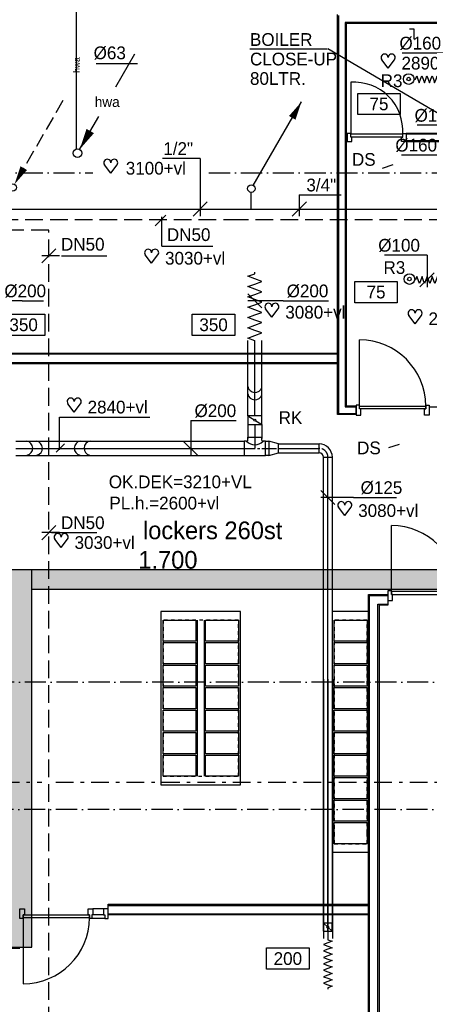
# Model space of a CAD drawing. Extents: x -41378 to 114803, y -24080 to 82188.
# Tile 113 of 137: x 66588 to 72376, y 49073 to 62993. Entities that reach past the tile are written whole.
import ezdxf
from ezdxf.enums import TextEntityAlignment as Align

# ---------------------------------------------------------------- set-up
doc = ezdxf.new("R2010")
doc.units = 0
doc.header["$LTSCALE"] = 50
for name, pattern in [('2322107', [2000, 1000, 1000]), ('2322108', [7, 5, -2]), ('2322109', [10, 5, -2, 1, -2]), ('2322122', [47, 40, -7]), ('CENTER2', [11.25, 7.5, -1.25, 1.25, -1.25]), ('CENTER4', [5, 3.125, -0.625, 0.625, -0.625]), ('DASHDOT', [9, 6, -1.5, 0, -1.5]), ('HIDDEN', [2, 1, -1]), ('LURETOUR', [6, 4, -2])]:
    doc.linetypes.add(name, pattern=pattern)
doc.layers.get('0').update_dxf_attribs({"linetype": 'CONTINUOUS'})
for name, color, linetype in [('AL$1----_ALGEMEEN', 7, 'CONTINUOUS'), ('AL$1----_MAATVOERING', 7, 'CONTINUOUS'), ('AL$7----_STRAMIEN', 1, 'DASHDOT'), ('AL22----_BINNENWAND', 7, 'CONTINUOUS'), ('AL32----_BINNENKOZ', 7, 'CONTINUOUS'), ('AL32----_DRAAIR', 7, 'CONTINUOUS'), ('AL32----_DRAAIRICHTING', 1, 'CONTINUOUS'), ('BOUW', 8, 'CONTINUOUS'), ('KABELGGOOT1', 8, 'CONTINUOUS'), ('WL521---', 4, 'CONTINUOUS'), ('WL531---', 4, 'CONTINUOUS'), ('WL532---', 1, 'CONTINUOUS'), ('WL561---_AANVOER', 4, 'CONTINUOUS'), ('WL561---_RETOUR', 4, 'CONTINUOUS'), ('WL570---', 3, 'CONTINUOUS'), ('WL570---_HARTLIJN', 7, 'CONTINUOUS'), ('WL570---_RETOUR', 3, 'CONTINUOUS'), ('WL570---_TOEVOER', 3, 'CONTINUOUS'), ('WM$1----', 1, 'CONTINUOUS'), ('WM521---', 1, 'CONTINUOUS'), ('WM541---', 1, 'CONTINUOUS'), ('WM561---', 1, 'CONTINUOUS'), ('WM570---', 1, 'CONTINUOUS')]:
    doc.layers.add(name, color=color, linetype=linetype)
doc.layers.get('0').freeze()
doc.styles.add('BURO-018', font='BUROFONT.shx', dxfattribs={"height": 90})
doc.styles.add('BURO-025', font='BUROFONT.shx', dxfattribs={"height": 250})
pattern_1 = [(0, (0, 200000), (31.75, 63.5), [0, -63.5])]

# ---------------------------------------------------------------- blocks, each defined once
blk = doc.blocks.new('LU-1D-K-7D')
at = {"color": 0, "linetype": 'CONTINUOUS'}
for p, q in [((-0.5, 62.5), (0.5, 62.5)), ((-0.5, -62.5), (0.5, -62.5))]:
    blk.add_line(p, q, dxfattribs=at)
at = {"layer": 'WL570---_HARTLIJN', "linetype": 'CENTER2'}
blk.add_line((-0.5, 0), (0.5, 0), dxfattribs=at)
blk = doc.blocks.new('*U174', base_point=(70944, 56238))
at = {"layer": 'WM570---', "linetype": 'CONTINUOUS'}
for p, q in [((70844, 56338), (71043, 56138)), ((71306, 56238), (70844, 56238)), ((71306, 56238), (71912, 56238))]:
    blk.add_line(p, q, dxfattribs=at)
at = {"layer": 'WM570---', "linetype": 'CONTINUOUS', "style": 'BURO-018'}
blk.add_text('%%c125', height=180, dxfattribs=at).set_placement((71406, 56288))
blk = doc.blocks.new('LU-1D-KL-7D70')
at = {"color": 0, "linetype": 'CONTINUOUS'}
for p, q in [((-56, 62), (-56, -62)), ((56, 62), (-56, 62)), ((47, 52), (9, 10)), ((56, -62), (56, 62)), ((-56, -62), (56, -62)), ((-9, -10), (-47, -52))]:
    blk.add_line(p, q, dxfattribs=at)
blk.add_circle((0, 0), 14.1, dxfattribs=at)
blk = doc.blocks.new('LU-1D-F-7D2C9')
at = {"color": 0, "linetype": 'CONTINUOUS'}
for p, q in [((-357, 0), (-341, 0)), ((-341, 0), (-318, 62)), ((-318, 62), (-296, 0)), ((-296, 0), (-273, -62)), ((-273, -62), (-250, 0)), ((-250, 0), (-227, 62)), ((-227, 62), (-205, 0)), ((-205, 0), (-182, -62)), ((-182, -62), (-159, 0)), ((-159, 0), (-136, 62)), ((-136, 62), (-114, 0)), ((-114, 0), (-91, -62)), ((-91, -62), (-68, 0)), ((-68, 0), (-45, 62)), ((-45, 62), (-23, 0)), ((-23, 0), (0, -62)), ((0, -62), (23, 0)), ((23, 0), (45, 62)), ((45, 62), (68, 0)), ((68, 0), (91, -62)), ((91, -62), (114, 0)), ((114, 0), (136, 62)), ((136, 62), (159, 0)), ((159, 0), (182, -62)), ((182, -62), (205, 0)), ((205, 0), (227, 62)), ((227, 62), (250, 0)), ((250, 0), (273, -62)), ((273, -62), (296, 0)), ((296, 0), (318, 62)), ((318, 62), (341, 0)), ((341, 0), (357, 0))]:
    blk.add_line(p, q, dxfattribs=at)
blk = doc.blocks.new('LU-ORND')
at = {"color": 0, "linetype": 'CONTINUOUS'}
for p, q in [((-3, 1.5), (-3, -1.5)), ((3, 1.5), (-3, 1.5)), ((3, -1.5), (3, 1.5)), ((-3, -1.5), (3, -1.5))]:
    blk.add_line(p, q, dxfattribs=at)
blk = doc.blocks.new('LU-ORNAM-969610')
at = {"color": 0, "linetype": 'CONTINUOUS'}
for radius in [75, 25]:
    blk.add_circle((0, 0), radius, dxfattribs=at)
blk = doc.blocks.new('LU-1D-F-641FB')
at = {"color": 0, "linetype": 'CONTINUOUS'}
for p, q in [((-254, 0), (-237, 0)), ((-237, 0), (-218, 50)), ((-218, 50), (-200, 0)), ((-200, 0), (-182, -50)), ((-182, -50), (-164, 0)), ((-164, 0), (-146, 50)), ((-146, 50), (-127, 0)), ((-127, 0), (-109, -50)), ((-109, -50), (-91, 0)), ((-91, 0), (-73, 50)), ((-73, 50), (-55, 0)), ((-55, 0), (-36, -50)), ((-36, -50), (-18, 0)), ((-18, 0), (0, 50)), ((0, 50), (18, 0)), ((18, 0), (36, -50)), ((36, -50), (55, 0)), ((55, 0), (73, 50)), ((73, 50), (91, 0)), ((91, 0), (109, -50)), ((109, -50), (127, 0)), ((127, 0), (146, 50)), ((146, 50), (164, 0)), ((164, 0), (182, -50)), ((182, -50), (200, 0)), ((200, 0), (218, 50)), ((218, 50), (237, 0)), ((237, 0), (254, 0))]:
    blk.add_line(p, q, dxfattribs=at)
blk = doc.blocks.new('*U219', base_point=(72973, 61065))
at = {"layer": 'WM570---', "linetype": 'CONTINUOUS'}
for p, q in [((72873, 61164), (73072, 60965)), ((72593, 61065), (71993, 61065)), ((72593, 61065), (73073, 61065))]:
    blk.add_line(p, q, dxfattribs=at)
at = {"layer": 'WM570---', "linetype": 'CONTINUOUS', "style": 'BURO-018'}
blk.add_text('%%c160', height=180, dxfattribs=at).set_placement((72493, 61115), align=Align.RIGHT)
blk = doc.blocks.new('LU-1D-F-641C7')
at = {"color": 0, "linetype": 'CONTINUOUS'}
for p, q in [((-228, 0), (-218, 0)), ((-218, 0), (-200, 50)), ((-200, 50), (-182, 0)), ((-182, 0), (-164, -50)), ((-164, -50), (-146, 0)), ((-146, 0), (-127, 50)), ((-127, 50), (-109, 0)), ((-109, 0), (-91, -50)), ((-91, -50), (-73, 0)), ((-73, 0), (-55, 50)), ((-55, 50), (-36, 0)), ((-36, 0), (-18, -50)), ((-18, -50), (0, 0)), ((0, 0), (18, 50)), ((18, 50), (36, 0)), ((36, 0), (55, -50)), ((55, -50), (73, 0)), ((73, 0), (91, 50)), ((91, 50), (109, 0)), ((109, 0), (127, -50)), ((127, -50), (146, 0)), ((146, 0), (164, 50)), ((164, 50), (182, 0)), ((182, 0), (200, -50)), ((200, -50), (218, 0)), ((218, 0), (228, 0))]:
    blk.add_line(p, q, dxfattribs=at)
blk = doc.blocks.new('*U221', base_point=(72344, 59313))
at = {"layer": 'WM570---', "linetype": 'CONTINUOUS'}
for p, q in [((72344, 59663), (71744, 59663)), ((72344, 59663), (72344, 59213)), ((72443, 59413), (72244, 59214))]:
    blk.add_line(p, q, dxfattribs=at)
at = {"layer": 'WM570---', "linetype": 'CONTINUOUS', "style": 'BURO-018'}
blk.add_text('%%c100', height=180, dxfattribs=at).set_placement((72244, 59713), align=Align.RIGHT)
blk = doc.blocks.new('LDV1107')
at = {"color": 0, "linetype": 'CONTINUOUS'}
blk.add_line((0.25, 0.43), (6.75, 11.69), dxfattribs=at)
blk.add_lwpolyline([(6.75, 11.69, 0, 1, 0), (5.5, 9.53, 1, 1, 0)], format="xyseb", dxfattribs=at)
blk.add_circle((0, 0), 0.5, dxfattribs=at)
blk = doc.blocks.new('*U330', base_point=(70303, 60316))
at = {"color": 0, "linetype": 'CONTINUOUS'}
for p, q in [((70403, 60416), (70203, 60216)), ((70303, 60516), (70303, 60216)), ((70303, 60516), (70893, 60516))]:
    blk.add_line(p, q, dxfattribs=at)
at = {"color": 0, "linetype": 'CONTINUOUS', "style": 'BURO-018'}
blk.add_text('3/4"', height=180, dxfattribs=at).set_placement((70403, 60566))
blk = doc.blocks.new('*U420', base_point=(59976, 58393))
at = {"color": 0, "linetype": 'CONTINUOUS'}
for p, q in [((59976, 58294), (59777, 58493)), ((60276, 58393), (59776, 58393)), ((60276, 58393), (60916, 58393))]:
    blk.add_line(p, q, dxfattribs=at)
at = {"layer": 'WM570---', "linetype": 'CONTINUOUS', "style": 'BURO-018'}
blk.add_text('%%c200', height=180, dxfattribs=at).set_placement((60326, 58443))
blk = doc.blocks.new('LU-1D-F-C83E1')
at = {"color": 0, "linetype": 'CONTINUOUS'}
for p, q in [((-497, 0), (-473, 0)), ((-473, 0), (-437, 100)), ((-437, 100), (-400, 0)), ((-400, 0), (-364, -100)), ((-364, -100), (-328, 0)), ((-328, 0), (-291, 100)), ((-291, 100), (-255, 0)), ((-255, 0), (-218, -100)), ((-218, -100), (-182, 0)), ((-182, 0), (-146, 100)), ((-146, 100), (-109, 0)), ((-109, 0), (-73, -100)), ((-73, -100), (-36, 0)), ((-36, 0), (0, 100)), ((0, 100), (36, 0)), ((36, 0), (73, -100)), ((73, -100), (109, 0)), ((109, 0), (146, 100)), ((146, 100), (182, 0)), ((182, 0), (218, -100)), ((218, -100), (255, 0)), ((255, 0), (291, 100)), ((291, 100), (328, 0)), ((328, 0), (364, -100)), ((364, -100), (400, 0)), ((400, 0), (437, 100)), ((437, 100), (473, 0)), ((473, 0), (497, 0))]:
    blk.add_line(p, q, dxfattribs=at)
blk = doc.blocks.new('LU-1D-K-C8')
at = {"color": 0, "linetype": 'CONTINUOUS'}
for p, q in [((-0.5, 100), (0.5, 100)), ((-0.5, -100), (0.5, -100))]:
    blk.add_line(p, q, dxfattribs=at)
at = {"layer": 'WL570---_HARTLIJN', "linetype": 'CENTER2'}
blk.add_line((-0.5, 0), (0.5, 0), dxfattribs=at)
blk = doc.blocks.new('LU-1D-KL1-C877')
at = {"color": 0, "linetype": 'CONTINUOUS'}
for p, q in [((-60, 100), (-60, -100)), ((60, 100), (-60, 100)), ((52, 87), (8, 13)), ((60, -100), (60, 100)), ((-60, -100), (60, -100)), ((-8, -13), (-52, -87))]:
    blk.add_line(p, q, dxfattribs=at)
blk.add_circle((0, 0), 14.9, dxfattribs=at)
blk = doc.blocks.new('LU-1D-T-5A-C8C85A12C9D')
at = {"color": 0, "linetype": 'CONTINUOUS'}
for p, q in [((-100, 116), (-100, 157)), ((-100, 157), (100, 157)), ((100, 116), (100, 157)), ((-116, 100), (-150, 100)), ((-150, 100), (-150, -100)), ((150, 100), (116, 100)), ((150, -100), (150, 100)), ((-150, -100), (150, -100))]:
    blk.add_line(p, q, dxfattribs=at)
at = {"color": 0, "linetype": 'CONTINUOUS', "flags": 128}
for points in [[(-116, 100, 0.02182), (-114, 100, 0.037214), (-113, 100, 0.006436), (-111, 101, 0.02182), (-111, 101, 0.02182), (-109, 101, 0.02182), (-108, 102, 0.02182), (-107, 103, 0.02182), (-106, 104, 0.02182), (-105, 105, 0.02182), (-104, 106, 0.02182), (-103, 107, 0.02182), (-102, 108, 0.02182), (-101, 109, 0.02182), (-101, 111, 0.02182), (-101, 111, 0.006436), (-100, 113, 0.037214), (-100, 114, 0.02182), (-100, 116)], [(100, 116, 0.02182), (100, 114, 0.037214), (100, 113, 0.006436), (101, 111, 0.02182), (101, 111, 0.02182), (101, 109, 0.02182), (102, 108, 0.02182), (103, 107, 0.02182), (104, 106, 0.02182), (105, 105, 0.02182), (106, 104, 0.02182), (107, 103, 0.02182), (108, 102, 0.02182), (109, 101, 0.02182), (111, 101, 0.02182), (111, 101, 0.006436), (113, 100, 0.037214), (114, 100, 0.02182), (116, 100)]]:
    blk.add_lwpolyline(points, format="xyb", dxfattribs=at)
at = {"color": 0, "linetype": 'CONTINUOUS'}
blk.add_arc((0, 216), 164, 225, 315, dxfattribs=at)
at = {"layer": 'WL570---_HARTLIJN', "linetype": 'CENTER4'}
for p, q in [((0, 157), (0, 0)), ((-150, 0), (150, 0))]:
    blk.add_line(p, q, dxfattribs=at)
blk = doc.blocks.new('LU-1D-VCH-C87D8632')
at = {"color": 0, "linetype": 'CONTINUOUS'}
for p, q in [((0, -100), (0, 100)), ((0, 100), (50, 100)), ((50, 100), (50, -100)), ((184.0897, 62.5), (50, 100)), ((184.0897, -62.5), (184.0897, 62.5)), ((50, -100), (0, -100)), ((50, -100), (184.0897, -62.5))]:
    blk.add_line(p, q, dxfattribs=at)
at = {"layer": 'WL570---_HARTLIJN', "linetype": 'CENTER4'}
blk.add_line((0, 0), (184.0897, 0), dxfattribs=at)
blk = doc.blocks.new('LU-1D-B--1-7D5A7D')
at = {"color": 0, "linetype": 'CONTINUOUS'}
for p, q in [((-125, -62.5), (-125, 62.5)), ((-62.5, -125), (62.5, -125))]:
    blk.add_line(p, q, dxfattribs=at)
for radius in [187.5, 62.5]:
    blk.add_arc((-125, -125), radius, 0, 90, dxfattribs=at)
at = {"layer": 'WL570---_HARTLIJN', "linetype": 'CENTER4'}
blk.add_arc((-125, -125), 125, 0, 90, dxfattribs=at)
blk = doc.blocks.new('HART')
at = {"color": 1}
for q in [(-39.7, 52.4), (39.7, 52.4)]:
    blk.add_line((0, 0), q, dxfattribs=at)
for centre, start, end in [((-22.1, 65.7), 0, 217.18669), ((22.1, 65.7), 322.81331, 180)]:
    blk.add_arc(centre, 22.1, start, end, dxfattribs=at)
blk = doc.blocks.new('*U425', base_point=(68251, 57033))
at = {"color": 0, "linetype": 'CONTINUOUS'}
for p, q in [((68251, 57333), (68251, 56833)), ((68251, 57333), (68891, 57333)), ((68152, 57032), (68351, 56833))]:
    blk.add_line(p, q, dxfattribs=at)
at = {"layer": 'WM570---', "linetype": 'CONTINUOUS', "style": 'BURO-018'}
blk.add_text('%%c200', height=180, dxfattribs=at).set_placement((68301, 57383))
blk = doc.blocks.new('*U426', base_point=(72893, 62838))
at = {"color": 0, "linetype": 'CONTINUOUS'}
for p, q in [((72873, 62738), (73072, 62938)), ((72593, 62838), (71993, 62838)), ((72593, 62838), (73073, 62838))]:
    blk.add_line(p, q, dxfattribs=at)
at = {"layer": 'WM570---', "linetype": 'CONTINUOUS', "style": 'BURO-018'}
blk.add_text('%%c160', height=180, dxfattribs=at).set_placement((72543, 62888), align=Align.RIGHT)
blk = doc.blocks.new('*U428', base_point=(72807, 62101))
at = {"color": 0, "linetype": 'CONTINUOUS'}
for p, q in [((72707, 62051), (72907, 62250)), ((72807, 61501), (72807, 62251)), ((72807, 61501), (72207, 61501))]:
    blk.add_line(p, q, dxfattribs=at)
at = {"layer": 'WM570---', "linetype": 'CONTINUOUS', "style": 'BURO-018'}
blk.add_text('%%c100', height=180, dxfattribs=at).set_placement((72757, 61551), align=Align.RIGHT)
blk = doc.blocks.new('*U429', base_point=(67413, 60316))
at = {"color": 0, "linetype": 'CONTINUOUS'}
for p, q in [((67413, 61031), (66883, 61031)), ((67413, 61031), (67413, 60216)), ((67513, 60416), (67313, 60216))]:
    blk.add_line(p, q, dxfattribs=at)
at = {"color": 0, "linetype": 'CONTINUOUS', "style": 'BURO-018'}
blk.add_text('1/2"', height=180, dxfattribs=at).set_placement((67313, 61081), align=Align.RIGHT)
blk = doc.blocks.new('LDV3108')
at = {"color": 0, "linetype": 'CONTINUOUS'}
for p, q in [((6.75, 11.69), (5.81, 10.07)), ((5.44, 9.42), (4.5, 7.79)), ((4.13, 7.14), (3.19, 5.52)), ((2.81, 4.87), (1.88, 3.25)), ((1.5, 2.6), (0.56, 0.97))]:
    blk.add_line(p, q, dxfattribs=at)
blk.add_lwpolyline([(0.25, 0.43, 0, 1, 0), (1.5, 2.6, 1, 1, 0)], format="xyseb", dxfattribs=at)
blk.add_circle((0, 0), 0.5, dxfattribs=at)
blk = doc.blocks.new('LDV3')
at = {"color": 0, "linetype": 'CONTINUOUS'}
for p, q in [((4.5, 7.79), (6.75, 11.69)), ((0.25, 0.43), (2.5, 4.33))]:
    blk.add_line(p, q, dxfattribs=at)
blk.add_lwpolyline([(0.25, 0.43, 0, 1, 0), (1.5, 2.6, 1, 1, 0)], format="xyseb", dxfattribs=at)
blk.add_circle((0, 0), 0.5, dxfattribs=at)
at = {"color": 0, "linetype": 'CONTINUOUS', "style": 'BURO-018'}
blk.add_attdef('LD_TEXT1', text='', height=1.8, dxfattribs=at).set_placement((3.5, 6.06), align=Align.MIDDLE)
blk = doc.blocks.new('2322122-2')
at = {"layer": 'WM521---', "color": 0, "style": 'BURO-018'}
blk.add_text('hwa', height=90, rotation=90, dxfattribs=at).set_placement((67391, 62352), align=Align.MIDDLE)

msp = doc.modelspace()

# ---------------------------------------------------------------- hatches: boundary and pattern name
at = {"layer": 'KABELGGOOT1'}
h = msp.add_hatch(dxfattribs=at)
h.set_pattern_fill('DOTS', color=256, scale=40, style=0)
h.set_pattern_definition(pattern_1)
h.paths.add_polyline_path([(57870.6, 45616.5), (57945.6, 45691.5), (60219.3, 45691.5), (60219.3, 46091.5), (57945.4, 46091.5), (57870.6, 46166.5), (57870.6, 54737.5), (57945.4, 54812.5), (66285.3, 54812.5), (66360.3, 54737.5), (66360.3, 50354.5), (66285.3, 50279.5), (64938.3, 50279.5), (64938.3, 49879.5), (66760.3, 49879.5), (66761.3, 55213.5), (57470.6, 55213.5), (57470.6, 39113.3), (57402.2, 39038.3), (53994, 39038.3), (53994, 38637.8), (57870.6, 38638.3)])
h = msp.add_hatch(dxfattribs=at)
h.set_pattern_fill('DOTS', color=256, scale=40, style=0)
h.set_pattern_definition(pattern_1)
h.paths.add_polyline_path([(70257.8, 55213.5), (66761.3, 55213.5), (66761.2, 54943.5), (70257.8, 54943.5)])
h.paths.add_polyline_path([(75140.4, 55213.5), (70257.8, 55213.5), (70257.8, 54943.5), (75140.4, 54943.5)])

# ---------------------------------------------------------------- linework, layer by layer
at = {"layer": 'AL$1----_ALGEMEEN', "color": 8}
for p, q in [((69708, 54625.3), (68584, 54625.3)), ((68584, 54625.3), (68584, 52177.3)), ((69708, 52177.3), (69708, 54625.3)), ((71516, 54625.3), (71004, 54625.3)), ((71004, 54625.3), (71004, 51343.3)), ((71516, 51223.3), (71516, 54625.3)), ((68614, 54205.3), (68614, 54505.3)), ((68614, 54505.3), (69078, 54505.3)), ((69078, 54505.3), (69078, 54205.3)), ((69096, 54505.3), (69096, 52297.3)), ((69196, 54505.3), (69196, 52297.3)), ((69214, 54205.3), (69214, 54505.3)), ((69214, 54505.3), (69678, 54505.3)), ((69678, 54505.3), (69678, 54205.3)), ((71034, 54505.3), (71498, 54505.3)), ((71034, 54205.3), (71034, 54505.3)), ((71498, 54505.3), (71498, 54205.3)), ((69078, 54205.3), (68614, 54205.3)), ((68614, 53887.3), (68614, 54187.3)), ((68614, 54187.3), (69078, 54187.3)), ((69078, 54187.3), (69078, 53887.3)), ((69678, 54205.3), (69214, 54205.3)), ((69214, 53887.3), (69214, 54187.3)), ((69214, 54187.3), (69678, 54187.3)), ((69678, 54187.3), (69678, 53887.3)), ((71498, 54205.3), (71034, 54205.3)), ((71034, 54187.3), (71498, 54187.3)), ((71034, 53887.3), (71034, 54187.3)), ((71498, 54187.3), (71498, 53887.3)), ((69078, 53887.3), (68614, 53887.3)), ((68614, 53569.3), (68614, 53869.3)), ((68614, 53869.3), (69078, 53869.3)), ((69078, 53869.3), (69078, 53569.3)), ((69678, 53887.3), (69214, 53887.3)), ((69214, 53569.3), (69214, 53869.3)), ((69214, 53869.3), (69678, 53869.3)), ((69678, 53869.3), (69678, 53569.3)), ((71498, 53887.3), (71034, 53887.3)), ((71034, 53869.3), (71498, 53869.3)), ((71034, 53569.3), (71034, 53869.3)), ((71498, 53869.3), (71498, 53569.3)), ((69078, 53569.3), (68614, 53569.3)), ((68614, 53251.3), (68614, 53551.3)), ((68614, 53551.3), (69078, 53551.3)), ((69078, 53551.3), (69078, 53251.3)), ((69678, 53569.3), (69214, 53569.3)), ((69214, 53251.3), (69214, 53551.3)), ((69214, 53551.3), (69678, 53551.3)), ((69678, 53551.3), (69678, 53251.3)), ((71498, 53569.3), (71034, 53569.3)), ((71034, 53551.3), (71498, 53551.3)), ((71034, 53251.3), (71034, 53551.3)), ((71498, 53551.3), (71498, 53251.3)), ((69078, 53251.3), (68614, 53251.3)), ((68614, 52933.3), (68614, 53233.3)), ((68614, 53233.3), (69078, 53233.3)), ((69078, 53233.3), (69078, 52933.3)), ((69678, 53251.3), (69214, 53251.3)), ((69214, 52933.3), (69214, 53233.3)), ((69214, 53233.3), (69678, 53233.3)), ((69678, 53233.3), (69678, 52933.3)), ((71498, 53251.3), (71034, 53251.3)), ((71034, 53233.3), (71498, 53233.3)), ((71034, 52933.3), (71034, 53233.3)), ((71498, 53233.3), (71498, 52933.3)), ((69078, 52933.3), (68614, 52933.3)), ((68614, 52615.3), (68614, 52915.3)), ((68614, 52915.3), (69078, 52915.3)), ((69078, 52915.3), (69078, 52615.3)), ((69678, 52933.3), (69214, 52933.3)), ((69214, 52615.3), (69214, 52915.3)), ((69214, 52915.3), (69678, 52915.3)), ((69678, 52915.3), (69678, 52615.3)), ((71498, 52933.3), (71034, 52933.3)), ((71034, 52915.3), (71498, 52915.3)), ((71034, 52615.3), (71034, 52915.3)), ((71498, 52915.3), (71498, 52615.3)), ((69078, 52615.3), (68614, 52615.3)), ((69678, 52615.3), (69214, 52615.3)), ((71498, 52615.3), (71034, 52615.3)), ((68614, 52297.3), (68614, 52597.3)), ((68614, 52597.3), (69078, 52597.3)), ((69078, 52597.3), (69078, 52297.3)), ((69214, 52297.3), (69214, 52597.3)), ((69214, 52597.3), (69678, 52597.3)), ((69678, 52597.3), (69678, 52297.3)), ((71034, 52597.3), (71498, 52597.3)), ((71034, 52297.3), (71034, 52597.3)), ((71498, 52597.3), (71498, 52297.3)), ((69078, 52297.3), (68614, 52297.3)), ((69678, 52297.3), (69214, 52297.3)), ((71498, 52297.3), (71034, 52297.3)), ((71034, 52279.3), (71498, 52279.3)), ((71034, 51979.3), (71034, 52279.3)), ((71498, 52279.3), (71498, 51979.3)), ((68584, 52177.3), (69708, 52177.3)), ((71498, 51979.3), (71034, 51979.3)), ((71034, 51961.3), (71498, 51961.3)), ((71034, 51661.3), (71034, 51961.3)), ((71498, 51961.3), (71498, 51661.3)), ((71498, 51661.3), (71034, 51661.3)), ((71034, 51643.3), (71498, 51643.3)), ((71034, 51343.3), (71034, 51643.3)), ((71498, 51643.3), (71498, 51343.3)), ((71004, 51343.3), (71004, 51223.3)), ((71004, 51223.3), (71212.9, 51223.3)), ((71498, 51343.3), (71034, 51343.3)), ((71212.9, 51223.3), (71516, 51223.3))]:
    msp.add_line(p, q, dxfattribs=at)
at = {"layer": 'AL$1----_ALGEMEEN', "color": 8, "linetype": 'HIDDEN'}
for p, q in [((69678, 54505.3), (68614, 54505.3)), ((68614, 54505.3), (68614, 52297.3)), ((69678, 52297.3), (69678, 54505.3)), ((71498, 54505.3), (71034, 54505.3)), ((71034, 54505.3), (71034, 51493.3)), ((71498, 51493.3), (71498, 54505.3)), ((68614, 52297.3), (69678, 52297.3)), ((71034, 51493.3), (71034, 51343.3)), ((71498, 51343.3), (71498, 51493.3)), ((71034, 51343.3), (71498, 51343.3))]:
    msp.add_line(p, q, dxfattribs=at)
at = {"layer": 'AL$1----_MAATVOERING', "color": 8}
for p, q in [((72162.4, 62858.1), (72095.4, 62858.1)), ((72162.4, 62719.1), (72162.4, 62858.1))]:
    msp.add_line(p, q, dxfattribs=at)
at = {"layer": 'AL$7----_STRAMIEN', "color": 1}
for p, q in [((53561.9, 60827.3), (67622.2, 60827.3)), ((69262.8, 60827.3), (94069.3, 60827.3)), ((112869.9, 53627.3), (10184, 53627.3)), ((112410.4, 51827.3), (-35182.3, 51827.3))]:
    msp.add_line(p, q, dxfattribs=at)
at = {"layer": 'AL22----_BINNENWAND', "color": 8}
for p, q in [((71078.3, 57409.8), (71078.3, 63064.8)), ((77423.5, 62939.8), (71203.3, 62939.8)), ((71341.8, 62939.8), (71203.3, 62939.8)), ((71203.3, 62939.8), (71203.3, 57534.8)), ((72049.8, 61389.8), (72049.8, 61264.8)), ((72049.8, 61389.8), (74143.5, 61389.8)), ((74143.5, 61264.8), (72049.8, 61264.8)), ((59175, 58283.3), (71078.4, 58277.3)), ((71078.4, 58277.3), (71078.3, 58127.3)), ((71078.3, 58127.3), (59175, 58133.3)), ((71203.3, 57534.8), (71344.4, 57534.8)), ((71341.8, 57409.8), (71341.8, 57534.8)), ((72375.8, 57534.8), (72375.8, 57409.8)), ((71344.4, 57409.8), (71078.3, 57409.8)), ((71516, 44717.3), (71516, 54867.3)), ((71516, 54867.3), (71791, 54867.3)), ((71791, 54867.3), (71791, 54717.3)), ((71791, 54717.3), (71666, 54717.3)), ((71666, 54717.3), (71666, 44717.3)), ((67839.5, 50487.3), (71516, 50487.3)), ((67839.5, 50337.3), (67839.5, 50487.3)), ((71516, 50487.3), (71516, 50337.3)), ((71516, 50337.3), (67839.5, 50337.3))]:
    msp.add_line(p, q, dxfattribs=at)
at = {"layer": 'AL22----_BINNENWAND', "color": 8, "linetype": 'CONTINUOUS'}
for p, q in [((71093.3, 63049.8), (71093.3, 57424.8)), ((77438.5, 62954.8), (71188.3, 62954.8)), ((71341.8, 62954.8), (71188.3, 62954.8)), ((71188.3, 62954.8), (71188.3, 57519.8)), ((74143.5, 61374.8), (72049.8, 61374.8)), ((74143.5, 61279.8), (72049.8, 61279.8)), ((71078.4, 58262.3), (59175, 58268.3)), ((71078.3, 58142.3), (59175, 58148.3)), ((71188.3, 57519.8), (71341.8, 57519.8)), ((72375.8, 57519.8), (74281, 57519.8)), ((71093.3, 57424.8), (71342.1, 57424.8)), ((71531, 44717.3), (71531, 54852.3)), ((71531, 54852.3), (71791, 54852.3)), ((71651, 44717.3), (71651, 54732.3)), ((71651, 54732.3), (71791, 54732.3)), ((67839.5, 50472.3), (71516, 50472.3)), ((67839.5, 50352.3), (71516, 50352.3))]:
    msp.add_line(p, q, dxfattribs=at)
at = {"layer": 'AL32----_BINNENKOZ', "color": 8}
for p, q in [((71215.8, 61384.3), (71215.8, 61270.3)), ((71265.8, 61384.3), (71215.8, 61384.3)), ((71265.8, 61333.3), (71265.8, 61384.3)), ((71999.8, 61333.3), (71999.8, 61384.3)), ((71999.8, 61384.3), (72049.8, 61384.3)), ((71215.8, 61270.3), (71282.8, 61270.3)), ((71999.8, 61373.3), (71265.8, 61373.3)), ((71999.8, 61333.3), (71265.8, 61333.3)), ((71282.8, 61333.3), (71265.8, 61333.3)), ((71282.8, 61270.3), (71282.8, 61333.3)), ((71982.8, 61270.3), (71982.8, 61333.3)), ((71982.8, 61333.3), (71999.8, 61333.3)), ((72049.8, 61270.3), (71982.8, 61270.3)), ((71391.8, 57541.8), (71341.8, 57541.8)), ((71341.8, 57541.8), (71341.8, 57402.8)), ((71391.8, 57490.8), (71391.8, 57541.8)), ((71391.8, 57530.8), (72325.8, 57530.8)), ((71391.8, 57490.8), (71391.8, 57530.8)), ((71391.8, 57530.8), (72325.8, 57530.8)), ((72325.8, 57490.8), (71391.8, 57490.8)), ((71408.8, 57490.8), (71391.8, 57490.8)), ((71408.8, 57402.8), (71408.8, 57490.8)), ((72308.8, 57490.8), (72325.8, 57490.8)), ((72308.8, 57402.8), (72308.8, 57490.8)), ((72325.8, 57490.8), (72325.8, 57541.8)), ((72325.8, 57541.8), (72375.8, 57541.8)), ((72325.8, 57530.8), (72325.8, 57490.8)), ((72375.8, 57541.8), (72375.8, 57402.8)), ((71341.8, 57402.8), (71408.8, 57402.8)), ((72375.8, 57402.8), (72308.8, 57402.8)), ((71841, 54918.8), (71791, 54918.8)), ((71791, 54918.8), (71791, 54779.8)), ((71841, 54867.8), (71841, 54918.8)), ((72775, 54907.8), (71841, 54907.8)), ((71841, 54907.8), (71841, 54867.8)), ((71858, 54867.8), (71841, 54867.8)), ((71841, 54867.8), (72775, 54867.8)), ((71858, 54779.8), (71858, 54867.8)), ((71791, 54779.8), (71858, 54779.8)), ((66588.5, 50285.8), (66588.5, 50424.8)), ((66588.5, 50424.8), (66655.5, 50424.8)), ((66655.5, 50424.8), (66655.5, 50336.8)), ((67555.5, 50336.8), (67555.5, 50424.8)), ((67555.5, 50424.8), (67622.5, 50424.8)), ((67772.5, 50424.8), (67622.5, 50424.8)), ((67622.5, 50424.8), (67622.5, 50336.8)), ((67839.5, 50424.8), (67772.5, 50424.8)), ((67772.5, 50424.8), (67772.5, 50336.8)), ((67839.5, 50285.8), (67839.5, 50424.8)), ((66638.5, 50285.8), (66588.5, 50285.8)), ((66655.5, 50336.8), (66638.5, 50336.8)), ((66638.5, 50336.8), (66638.5, 50285.8)), ((66638.5, 50296.8), (66638.5, 50336.8)), ((66638.5, 50336.8), (67572.5, 50336.8)), ((67572.5, 50296.8), (66638.5, 50296.8)), ((67572.5, 50336.8), (67555.5, 50336.8)), ((67572.5, 50285.8), (67572.5, 50336.8)), ((67572.5, 50336.8), (67572.5, 50296.8)), ((67605.5, 50285.8), (67572.5, 50285.8)), ((67605.5, 50285.8), (67572.5, 50285.8)), ((67622.5, 50336.8), (67605.5, 50336.8)), ((67605.5, 50336.8), (67605.5, 50285.8)), ((67789.5, 50285.8), (67605.5, 50285.8)), ((67772.5, 50336.8), (67622.5, 50336.8)), ((67772.5, 50336.8), (67789.5, 50336.8)), ((67789.5, 50336.8), (67789.5, 50285.8)), ((67789.5, 50285.8), (67839.5, 50285.8))]:
    msp.add_line(p, q, dxfattribs=at)
at = {"layer": 'AL32----_DRAAIR', "color": 8}
msp.add_line((71265.8, 62107.3), (71265.8, 61373.3), dxfattribs=at)
msp.add_arc((71315.9, 61423.4), 685.8, 355.8145, 94.1855, dxfattribs=at)
at = {"layer": 'AL32----_DRAAIRICHTING', "color": 8}
for p, q in [((71391.8, 57530.8), (71391.8, 58464.8)), ((71841, 54907.8), (71841, 55841.8)), ((66638.5, 50296.8), (66638.5, 49362.8))]:
    msp.add_line(p, q, dxfattribs=at)
for centre, start, end in [((71391.8, 57530.8), 0, 90), ((71841, 54907.8), 0, 90), ((66638.5, 50296.8), 270, 0)]:
    msp.add_arc(centre, 934, start, end, dxfattribs=at)
at = {"layer": 'BOUW', "color": 1}
for p, q in [((70933.5, 62576.2), (69839.1, 62576.2)), ((73647.1, 60993.5), (70944.1, 62580.3))]:
    msp.add_line(p, q, dxfattribs=at)
at = {"layer": 'KABELGGOOT1'}
for p, q in [((66761.3, 55213.5, 2750), (57371.8, 55213.5, 2750)), ((66760.3, 49879.5, 2750), (66761.3, 55213.5, 2750)), ((77492.3, 55213.5, 2750), (66761.3, 55213.5, 2750)), ((66761.3, 54943.5, 2750), (88464.3, 54943.6, 2750)), ((64938.3, 49879.5, 2750), (66760.3, 49879.5, 2750)), ((66274.3, 49868.5), (66588.6, 49868.5))]:
    msp.add_line(p, q, dxfattribs=at)
at = {"layer": 'WL521---', "linetype": '2322122'}
msp.add_line((67391.1, 61166.6), (67391.1, 65887), dxfattribs=at)
at = {"layer": 'WL531---', "linetype": '2322109'}
for p, q in [((64833.5, 52212.8), (66898.9, 52212.8)), ((67098.9, 52212.8), (88995.3, 52212.8))]:
    msp.add_line(p, q, dxfattribs=at)
at = {"layer": 'WL561---_AANVOER', "linetype": '2322107'}
for p, q in [((69859.6, 60315.6), (69859.6, 60548)), ((65604.4, 60315.6), (69859.6, 60315.6)), ((69859.6, 60315.6), (73465.1, 60315.6))]:
    msp.add_line(p, q, dxfattribs=at)
at = {"layer": 'WL561---_RETOUR', "linetype": '2322108'}
for p, q in [((69716.7, 60165.3), (59572.8, 60165.3)), ((73322.2, 60165.3), (69716.7, 60165.3)), ((66998.9, 60016.2), (58418, 60016.2)), ((66998.9, 45636), (66998.9, 60016.2))]:
    msp.add_line(p, q, dxfattribs=at)
at = {"layer": 'WL570---'}
for centre, radius, start, end in [((69911.7, 57826.2), 103.8, 190.81091, 342.3251), ((69911.7, 57721.8), 103.8, 190.81091, 342.3251), ((66669.7, 56933.7), 102.8, 284.3713, 80.0359), ((66807.1, 56933.7), 102.8, 284.3713, 80.0359), ((67463, 56933.7), 102.8, 99.9641, 255.6287), ((67600.4, 56933.7), 102.8, 99.9641, 255.6287)]:
    msp.add_arc(centre, radius, start, end, dxfattribs=at)
at = {"layer": 'WM$1----'}
for p, q in [((67669, 62375.1), (68254.8, 62375.1)), ((71713.8, 60894.1), (71863.8, 60944.1)), ((71804.5, 56943.1), (71954.5, 56993.1))]:
    msp.add_line(p, q, dxfattribs=at)
at = {"layer": 'WM541---'}
for p, q in [((68504.2, 60080.2), (68651.5, 60227.4)), ((68594.9, 59789.9), (68594.9, 60204.8))]:
    msp.add_line(p, q, dxfattribs=at)
at = {"layer": 'WM570---'}
for p, q in [((67098.9, 59754), (66898.9, 59554)), ((68594.9, 59789.9), (69315.1, 59789.9)), ((67148.9, 59654), (66898.9, 59654)), ((67179.1, 59654), (67819, 59654)), ((66623.5, 59018.2), (66123.5, 59018.2)), ((66623.5, 59018.2), (66924.2, 59018.2)), ((67098.9, 55841.7), (66898.9, 55641.7)), ((67148.9, 55741.7), (66898.9, 55741.7)), ((67036.9, 55741.7), (67676.8, 55741.7))]:
    msp.add_line(p, q, dxfattribs=at)
at = {"layer": 'WM570---', "color": 1}
for p, q in [((67151.1, 56911.3), (67151.1, 57374.8)), ((67151.1, 57374.8), (68426.3, 57374.8)), ((67104.8, 56880.4), (67220.7, 56996.3))]:
    msp.add_line(p, q, dxfattribs=at)

# ---------------------------------------------------------------- block references
at = {"layer": 'WL521---', "color": 2}
ref = msp.add_blockref('LDV3', (67405.2, 61106.4), dxfattribs=dict(at, xscale=120, yscale=120, zscale=120))
ref.add_attrib('LD_TEXT1', 'hwa', dxfattribs={"layer": '0', "color": 1, "linetype": 'CONTINUOUS', "height": 144, "style": 'BURO-018'}).set_placement((67825.2, 61833.8), align=Align.MIDDLE)
at = {"layer": 'WL561---_AANVOER', "color": 2, "xscale": 105, "yscale": 105, "zscale": 105}
msp.add_blockref('LDV1107', (69861.7, 60604.5), dxfattribs=at)
at = {"layer": 'WL561---_RETOUR', "color": 2, "xscale": 105, "yscale": 105, "zscale": 105}
msp.add_blockref('LDV3108', (66488.6, 60620.7), dxfattribs=at)
at = {"layer": 'WL570---_RETOUR', "color": 3, "rotation": 77.46459240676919}
for p in [(72085.3, 62153.6), (72095.2, 59326.4)]:
    msp.add_blockref('LU-ORNAM-969610', p, dxfattribs=at)
at = {"layer": 'WL570---_RETOUR', "linetype": 'LURETOUR', "rotation": 180}
msp.add_blockref('LU-1D-F-641C7', (72400.6, 59313.3), dxfattribs=at)
at = {"layer": 'WL570---_TOEVOER', "linetype": 'CONTINUOUS'}
for name, p in [('LU-1D-F-641FB', (72415.7, 62150.6)), ('LU-1D-T-5A-C8C85A12C9D', (69910.7, 56932.8)), ('LU-1D-VCH-C87D8632', (70061, 56932.8)), ('LU-1D-B--1-7D5A7D', (70943.5, 56932.8))]:
    msp.add_blockref(name, p, dxfattribs=at)
for name, p, rotation in [('LU-1D-F-C83E1', (69910.7, 58927.6), 90), ('LU-1D-KL1-C877', (69910.7, 57331.7), 90), ('LU-1D-KL-7D70', (70943.5, 50162.5), 270), ('LU-1D-F-7D2C9', (70943.5, 49645.8), 270)]:
    msp.add_blockref(name, p, dxfattribs=dict(at, rotation=rotation))
for name, p, xscale, rotation in [('LU-1D-K-C8', (69910.7, 57924.7), 1062.311072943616, 90), ('LU-1D-K-C8', (69910.7, 57172.7), 199.1485296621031, 270), ('LU-1D-K-7D', (70943.5, 54711.7), 4192.199029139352, 90), ('LU-1D-K-7D', (70943.5, 51888.4), 3564.57533780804, 90), ('LU-1D-K-7D', (70943.5, 51836.5), 3668.24728294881, 270), ('LU-1D-K-7D', (70943.5, 51417.3), 2396.626501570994, 270)]:
    msp.add_blockref(name, p, dxfattribs=dict(at, xscale=xscale, rotation=rotation))
for name, p, xscale in [('LU-1D-K-C8', (68146.6, 56932.8), 3227.729895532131), ('LU-1D-K-C8', (68400.9, 56932.8), 829.8440988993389), ('LU-1D-K-7D', (70531.8, 56932.8), 573.381841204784)]:
    msp.add_blockref(name, p, dxfattribs=dict(at, xscale=xscale))
at = {"layer": 'WM521---'}
msp.add_blockref('2322122-2', (0, 0), dxfattribs=at)
at = {"layer": 'WM561---'}
for name, p in [('*U429', (69137.7, 60315.6)), ('*U330', (70539.4, 60315.6))]:
    msp.add_blockref(name, p, dxfattribs=at)
at = {"layer": 'WM570---'}
for name, p in [('*U426', (72892.8, 62520.7)), ('*U428', (72806.9, 62100.6)), ('*U219', (72965.2, 61079.3)), ('*U221', (72343.7, 59313.3)), ('*U420', (70010.7, 59018.2)), ('*U425', (69008.7, 57025.1)), ('*U174', (70943.5, 56238.1))]:
    msp.add_blockref(name, p, dxfattribs=at)
at = {"layer": 'WM570---', "xscale": 2.25, "yscale": 2.25, "zscale": 2.25}
for p in [(71794.4, 62308.3), (67874.7, 60822.9), (68452.7, 59550.8), (70152.1, 58787), (72175.4, 58694.6), (67358.8, 57446.3), (71181.8, 55982.9), (67174.3, 55530.7)]:
    msp.add_blockref('HART', p, dxfattribs=at)
at = {"layer": 'WM570---', "color": 1}
ref = msp.add_blockref('LU-ORND', (71665, 61801.2), dxfattribs=dict(at, xscale=-100, yscale=100, zscale=100))
ref.add_attrib('LU_TEXT1', '75', dxfattribs={"layer": '0', "color": 1, "linetype": 'CONTINUOUS', "height": 180, "style": 'BURO-018'}).set_placement((71665, 61801.2), align=Align.MIDDLE)
ref = msp.add_blockref('LU-ORND', (71623.7, 59141.3), dxfattribs=dict(at, xscale=-100, yscale=100, zscale=100))
ref.add_attrib('LU_TEXT1', '75', dxfattribs={"layer": '0', "color": 1, "linetype": 'CONTINUOUS', "height": 180, "style": 'BURO-018'}).set_placement((71623.7, 59141.3), align=Align.MIDDLE)
ref = msp.add_blockref('LU-ORND', (66644.1, 58680.1), dxfattribs=dict(at, xscale=-100, yscale=100, zscale=100))
ref.add_attrib('LU_TEXT1', '350', dxfattribs={"layer": '0', "color": 1, "linetype": 'CONTINUOUS', "height": 180, "style": 'BURO-018'}).set_placement((66644.1, 58680.1), align=Align.MIDDLE)
ref = msp.add_blockref('LU-ORND', (69327.7, 58680.1), dxfattribs=dict(at, xscale=-100, yscale=100, zscale=100))
ref.add_attrib('LU_TEXT1', '350', dxfattribs={"layer": '0', "color": 1, "linetype": 'CONTINUOUS', "height": 180, "style": 'BURO-018'}).set_placement((69327.7, 58680.1), align=Align.MIDDLE)
ref = msp.add_blockref('LU-ORND', (70377.4, 49719.8), dxfattribs=dict(at, xscale=-100, yscale=100, zscale=100))
ref.add_attrib('LU_TEXT1', '200', dxfattribs={"layer": '0', "color": 1, "linetype": 'CONTINUOUS', "height": 180, "style": 'BURO-018'}).set_placement((70377.4, 49719.8), align=Align.MIDDLE)

# ---------------------------------------------------------------- texts
at = {"layer": 'BOUW', "color": 1, "style": 'BURO-018'}
for s, p in [('DS', (71283.2, 60927.3)), ('DS', (71355.7, 56849.4)), ('OK.DEK=3210+VL', (67847.4, 56369.1)), ('PL.h.=2600+vl', (67856.1, 56069.1))]:
    msp.add_text(s, height=180, dxfattribs=at).set_placement(p)
at = {"layer": 'BOUW', "style": 'BURO-025'}
for s, p in [('lockers 260st', (68329.8, 55648.6)), ('1.700', (68264.3, 55231.9))]:
    msp.add_text(s, height=250, dxfattribs=at).set_placement(p)
at = {"layer": 'WL532---', "color": 1, "style": 'BURO-018'}
for s, p in [('BOILER', (69842.4, 62622.4)), ('CLOSE-UP', (69842.4, 62346.3)), ('80LTR.', (69842.4, 62071.1))]:
    msp.add_text(s, height=180, dxfattribs=at).set_placement(p)
at = {"layer": 'WL570---', "color": 1, "style": 'BURO-018'}
msp.add_text('RK', height=180, dxfattribs=at).set_placement((70247.4, 57277.4))
at = {"layer": 'WL570---_TOEVOER', "color": 1, "style": 'BURO-018'}
for p in [(71689.4, 62039.3), (71728.6, 59398.9)]:
    msp.add_text('R3', height=180, dxfattribs=at).set_placement(p)
at = {"layer": 'WM$1----', "color": 1, "style": 'BURO-018'}
msp.add_text('%%C63', height=180, dxfattribs=at).set_placement((67633.3, 62434))
at = {"layer": 'WM570---', "color": 1, "style": 'BURO-018'}
for s, p in [('2890+vl', (71983.8, 62288.2)), ('3100+vl', (68087.2, 60802.8)), ('3030+vl', (68642.1, 59530.7)), ('3080+vl', (70341.5, 58767)), ('2890+vl', (72364.8, 58674.6)), ('2840+vl', (67548.2, 57426.2)), ('3080+vl', (71371.2, 55962.8)), ('3030+vl', (67363.7, 55510.6))]:
    msp.add_text(s, height=180, dxfattribs=at).set_placement(p)
at = {"layer": 'WM570---', "style": 'BURO-018'}
for s, p in [('DN50', (68668.2, 59863.8)), ('DN50', (67172.1, 59727.8)), ('%%c200', (66372.1, 59068.2)), ('DN50', (67172.4, 55791.7))]:
    msp.add_text(s, height=180, dxfattribs=at).set_placement(p)

doc.saveas('drawing.dxf')
